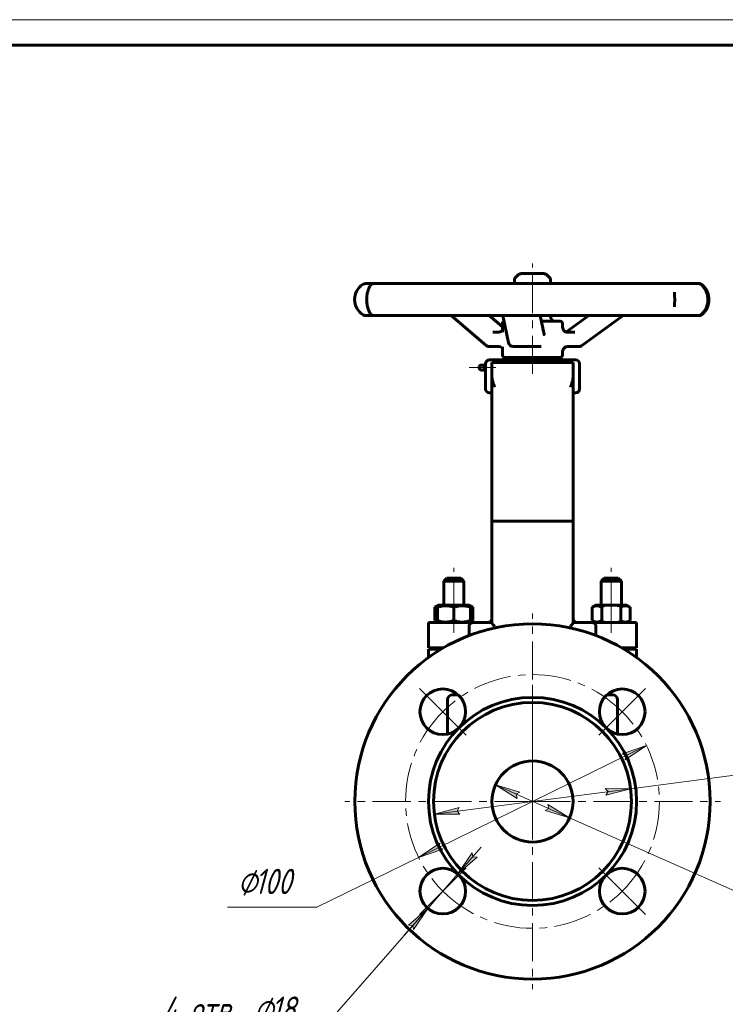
# Model space of a CAD drawing. Header units: millimetres. Extents: x 0 to 420, y 0 to 297.
# Tile 7 of 8: x 210 to 349, y 103 to 297. Entities that reach past the tile are written whole.
import ezdxf

# ---------------------------------------------------------------- set-up
doc = ezdxf.new("R2010")
doc.units = ezdxf.units.MM
for name, pattern in [('K5LT-1', [0]), ('K5LT_AXLED', [12, 7.5, -1.5, 1.5, -1.5]), ('K5LT_BASIC', [0]), ('K5LT_THIN', [0])]:
    doc.linetypes.add(name, pattern=pattern)
doc.layers.add('Системный слой', color=7, linetype='Continuous')
doc.layers.add('Системный слой (1)', color=251, linetype='Continuous', true_color=0x6c6c6c)
doc.styles.add('KDIMTEXTSTYLE', font='txt', dxfattribs={"width": 0.96, "oblique": 15, "height": 5})
doc.styles.add('KTEXTSTYLE', font='txt', dxfattribs={"width": 0.96, "height": 5})
doc.dimstyles.new('KDIMSTYLE (0.50)', dxfattribs={"dimtxt": 5, "dimasz": 1, "dimexe": 2, "dimexo": 0, "dimgap": 1, "dimtad": 1, "dimlfac": 2, "dimtxsty": 'KDIMTEXTSTYLE', "dimsah": 1, "dimcen": 0, "dimdle": 1, "dimadec": 0, "dimazin": 0, "dimtfac": 0.667, "dimtmove": 0, "dimatfit": 3, "dimfxl": 1, "dimtvp": 1, "dimtolj": 1, "dimtzin": 0, "dimarcsym": 0})

# ---------------------------------------------------------------- blocks, each defined once
blk = doc.blocks.new('U14')
at = {"layer": 'Системный слой (1)', "color": 150, "linetype": 'K5LT_BASIC', "lineweight": 60, "true_color": 0x0080ff}
for p, q in [((304.41, 232.58), (304.71, 232.52)), ((304.71, 232.52), (304.96, 232.35)), ((304.96, 232.35), (305.1, 232.17))]:
    blk.add_line(p, q, dxfattribs=at)
blk = doc.blocks.new('U15')
at = {"layer": 'Системный слой (1)', "color": 150, "linetype": 'K5LT_BASIC', "lineweight": 60, "true_color": 0x0080ff}
for p, q in [((316.97, 236.38), (316.97, 237.1)), ((316.97, 230.93), (316.97, 231.63))]:
    blk.add_line(p, q, dxfattribs=at)
blk = doc.blocks.new('U16')
at = {"layer": 'Системный слой (1)', "color": 150, "linetype": 'K5LT_BASIC', "lineweight": 60, "true_color": 0x0080ff}
for p, q in [((304.66, 235.48), (304.41, 235.43)), ((304.93, 235.63), (304.66, 235.48)), ((305.03, 235.74), (304.93, 235.63)), ((305.07, 235.79), (305.03, 235.74)), ((305.08, 235.81), (305.07, 235.79)), ((305.09, 235.82), (305.08, 235.81)), ((305.1, 235.84), (305.09, 235.83)), ((305.09, 235.83), (305.09, 235.83)), ((305.09, 235.83), (305.09, 235.83)), ((305.09, 235.83), (305.09, 235.82)), ((305.1, 235.84), (305.1, 235.84)), ((305.1, 235.84), (305.1, 235.84)), ((305.1, 235.84), (305.1, 235.84))]:
    blk.add_line(p, q, dxfattribs=at)
blk = doc.blocks.new('U17')
at = {"layer": 'Системный слой (1)', "color": 150, "linetype": 'K5LT_BASIC', "lineweight": 60, "true_color": 0x0080ff}
for p, q in [((305.1, 232.53), (305.1, 232.54)), ((305.1, 232.51), (305.1, 232.53)), ((305.1, 232.5), (305.1, 232.51))]:
    blk.add_line(p, q, dxfattribs=at)
blk = doc.blocks.new('U18')
at = {"layer": 'Системный слой (1)', "color": 150, "linetype": 'K5LT_BASIC', "lineweight": 60, "true_color": 0x0080ff}
for p, q in [((314.6, 245.01), (314.6, 245.61)), ((314.6, 238.53), (314.6, 238.69))]:
    blk.add_line(p, q, dxfattribs=at)
blk = doc.blocks.new('U19')
at = {"layer": 'Системный слой (1)', "color": 150, "linetype": 'K5LT_BASIC', "lineweight": 60, "true_color": 0x0080ff}
for p, q in [((305.57, 230.45), (310.28, 230.45)), ((310.28, 230.45), (316.5, 230.45))]:
    blk.add_line(p, q, dxfattribs=at)
blk = doc.blocks.new('U20')
at = {"layer": 'Системный слой (1)', "color": 150, "linetype": 'K5LT_BASIC', "lineweight": 60, "true_color": 0x0080ff}
for p, q in [((305.1, 235.46), (305.1, 237.1)), ((305.1, 230.93), (305.1, 232.55))]:
    blk.add_line(p, q, dxfattribs=at)
blk = doc.blocks.new('U21')
at = {"layer": 'Системный слой (1)', "color": 150, "linetype": 'K5LT_BASIC', "lineweight": 60, "true_color": 0x0080ff}
for p, q in [((317.7, 235.5), (317.64, 235.48)), ((317.76, 235.53), (317.7, 235.5)), ((317.82, 235.57), (317.76, 235.53))]:
    blk.add_line(p, q, dxfattribs=at)
blk = doc.blocks.new('U22')
at = {"layer": 'Системный слой (1)', "color": 150, "linetype": 'K5LT_BASIC', "lineweight": 60, "true_color": 0x0080ff}
for p, q in [((295.54, 181.61), (292.45, 181.61)), ((298.62, 181.61), (295.54, 181.61))]:
    blk.add_line(p, q, dxfattribs=at)
blk = doc.blocks.new('U23')
at = {"layer": 'Системный слой (1)', "color": 150, "linetype": 'K5LT_BASIC', "lineweight": 60, "true_color": 0x0080ff}
for p, q in [((294.16, 186.96), (295.54, 186.96)), ((295.54, 186.96), (296.91, 186.96))]:
    blk.add_line(p, q, dxfattribs=at)
blk = doc.blocks.new('U24')
at = {"layer": 'Системный слой (1)', "color": 150, "linetype": 'K5LT_BASIC', "lineweight": 60, "true_color": 0x0080ff}
for p, q in [((293.54, 186.33), (295.54, 186.33)), ((295.54, 186.33), (297.54, 186.33))]:
    blk.add_line(p, q, dxfattribs=at)
blk = doc.blocks.new('U25')
at = {"layer": 'Системный слой (1)', "color": 150, "linetype": 'K5LT_BASIC', "lineweight": 60, "true_color": 0x0080ff}
for p, q in [((301.54, 228.45), (301.54, 228.95)), ((301.54, 227.95), (301.54, 228.45))]:
    blk.add_line(p, q, dxfattribs=at)
blk = doc.blocks.new('U26')
at = {"layer": 'Системный слой (1)', "color": 150, "linetype": 'K5LT_BASIC', "lineweight": 60, "true_color": 0x0080ff}
for p, q in [((301.79, 228.88), (301.79, 228.95)), ((301.8, 228.7), (301.79, 228.88)), ((301.79, 228.08), (301.8, 228.3)), ((301.79, 227.96), (301.79, 228.08)), ((301.79, 227.95), (301.79, 227.96)), ((301.8, 228.45), (301.8, 228.7)), ((301.8, 228.3), (301.8, 228.45))]:
    blk.add_line(p, q, dxfattribs=at)
blk = doc.blocks.new('U27')
at = {"layer": 'Системный слой (1)', "color": 150, "linetype": 'K5LT_BASIC', "lineweight": 60, "true_color": 0x0080ff}
for p, q in [((301.79, 228.95), (301.79, 229.2)), ((301.79, 224.2), (301.79, 227.95))]:
    blk.add_line(p, q, dxfattribs=at)
blk = doc.blocks.new('U28')
at = {"layer": 'Системный слой (1)', "color": 150, "linetype": 'K5LT_BASIC', "lineweight": 60, "true_color": 0x0080ff}
for p, q in [((301.64, 228.45), (301.64, 228.95)), ((301.64, 227.95), (301.64, 228.45))]:
    blk.add_line(p, q, dxfattribs=at)
blk = doc.blocks.new('U29')
at = {"layer": 'Системный слой (1)', "color": 150, "linetype": 'K5LT_BASIC', "lineweight": 60, "true_color": 0x0080ff}
for p, q in [((300.55, 228.45), (300.55, 228.58)), ((300.55, 228.33), (300.55, 228.45))]:
    blk.add_line(p, q, dxfattribs=at)
blk = doc.blocks.new('U30')
at = {"layer": 'Системный слой (1)', "color": 150, "linetype": 'K5LT_BASIC', "lineweight": 60, "true_color": 0x0080ff}
for p, q in [((295.29, 163.96), (296.39, 163.96)), ((325.68, 163.96), (326.79, 163.96))]:
    blk.add_line(p, q, dxfattribs=at)
blk = doc.blocks.new('U31')
at = {"layer": 'Системный слой (1)', "color": 150, "linetype": 'K5LT_BASIC', "lineweight": 60, "true_color": 0x0080ff}
for p, q in [((291.78, 178.59), (291.95, 178.5)), ((291.95, 178.5), (292.12, 178.43)), ((292.12, 178.43), (292.29, 178.37))]:
    blk.add_line(p, q, dxfattribs=at)
blk = doc.blocks.new('U32')
at = {"layer": 'Системный слой (1)', "color": 150, "linetype": 'K5LT_BASIC', "lineweight": 60, "true_color": 0x0080ff}
for p, q in [((298.95, 178.43), (299.12, 178.5)), ((299.12, 178.5), (299.29, 178.59)), ((298.79, 178.37), (298.95, 178.43))]:
    blk.add_line(p, q, dxfattribs=at)
blk = doc.blocks.new('U33')
at = {"layer": 'Системный слой (1)', "color": 150, "linetype": 'K5LT_BASIC', "lineweight": 60, "true_color": 0x0080ff}
for p, q in [((291.95, 181.31), (291.78, 181.22)), ((292.12, 181.39), (291.95, 181.31)), ((292.29, 181.45), (292.12, 181.39))]:
    blk.add_line(p, q, dxfattribs=at)
blk = doc.blocks.new('U34')
at = {"layer": 'Системный слой (1)', "color": 150, "linetype": 'K5LT_BASIC', "lineweight": 60, "true_color": 0x0080ff}
for p, q in [((298.95, 181.39), (298.79, 181.45)), ((299.12, 181.31), (298.95, 181.39)), ((299.29, 181.22), (299.12, 181.31))]:
    blk.add_line(p, q, dxfattribs=at)
blk = doc.blocks.new('D6')
at = {"layer": 'Системный слой (1)'}
for points in [[(308.56, 144.77), (303.72, 146.2), (308.03, 143.57), (307.84, 144.37)], [(318.35, 139.72), (314.05, 142.34), (314.24, 141.54), (313.51, 141.14)]]:
    blk.add_hatch(color=7, dxfattribs=at).paths.add_polyline_path(points)
at = {"layer": 'Системный слой (1)', "color": 7, "linetype": 'K5LT_THIN', "lineweight": 18}
for p, q in [((303.72, 146.2), (308.56, 144.77)), ((308.03, 143.57), (303.72, 146.2)), ((303.72, 146.2), (318.35, 139.72)), ((308.56, 144.77), (307.84, 144.37)), ((307.84, 144.37), (308.03, 143.57)), ((314.24, 141.54), (314.05, 142.34)), ((314.05, 142.34), (318.35, 139.72)), ((313.51, 141.14), (314.24, 141.54)), ((318.35, 139.72), (313.51, 141.14)), ((318.35, 139.72), (360.45, 121.08)), ((360.45, 121.08), (375.66, 121.08))]:
    blk.add_line(p, q, dxfattribs=at)
blk.add_wipeout([(362.45, 122.08), (362.45, 129.46), (373.21, 129.46), (373.21, 122.08)]).dxf.layer = 'Системный слой (1)'
at = {"layer": 'Системный слой (1)', "color": 7, "char_height": 5, "attachment_point": 1, "style": 'KTEXTSTYLE'}
for s, insert in [('\\fArial|b0|c204|p34;\\H5.0;\\W1.000;\\Q15;\\fGOST Type AU|b0|i0|c204|p34;\\Q15;\\W0.960;⌀', (362.45, 128.66)), ('\\fArial|b0|c204|p34;\\H5.0;\\W1.000;\\Q15;\\fGOST Type AU|b0|i0|c204|p34;\\Q15;\\W0.960;32', (365.75, 128.66))]:
    blk.add_mtext(s, dxfattribs=dict(at, insert=insert))
blk = doc.blocks.new('KDIMARROW_01')
at = {"layer": 'Системный слой'}
blk.add_hatch(color=0, dxfattribs=at).paths.add_polyline_path([(0, 0), (-5, 0.66), (-4.5, 0), (-5, -0.66)])
at = {"layer": 'Системный слой', "color": 0, "linetype": 'K5LT_THIN', "lineweight": 18}
for p, q in [((-4.5, 0), (-5, 0.66)), ((-5, 0.66), (0, 0)), ((0, 0), (-5, -0.66)), ((-5, -0.66), (-4.5, 0))]:
    blk.add_line(p, q, dxfattribs=at)
at = {"layer": 'Системный слой (1)', "color": 0, "linetype": 'K5LT_THIN', "lineweight": 18}
blk.add_line((311.04, 142.96), (310.54, 142.96), dxfattribs=at)
blk = doc.blocks.new('D7')
at = {"layer": 'Системный слой (1)'}
for points in [[(325.5, 144.17), (330.37, 145.47), (325.33, 145.48), (325.91, 144.89)], [(296.74, 140.44), (296.16, 141.03), (296.57, 141.74), (291.7, 140.45)]]:
    blk.add_hatch(color=7, dxfattribs=at).paths.add_polyline_path(points)
at = {"layer": 'Системный слой (1)', "color": 7, "linetype": 'K5LT_THIN', "lineweight": 18}
for p, q in [((330.37, 145.47), (364.26, 149.87)), ((364.26, 149.87), (379.73, 149.87)), ((291.7, 140.45), (330.37, 145.47)), ((325.91, 144.89), (325.33, 145.48)), ((325.33, 145.48), (330.37, 145.47)), ((330.37, 145.47), (325.5, 144.17)), ((325.5, 144.17), (325.91, 144.89)), ((291.7, 140.45), (296.57, 141.74)), ((296.57, 141.74), (296.16, 141.03)), ((296.74, 140.44), (291.7, 140.45)), ((296.16, 141.03), (296.74, 140.44))]:
    blk.add_line(p, q, dxfattribs=at)
blk.add_wipeout([(366.26, 150.87), (366.26, 158.25), (377.28, 158.25), (377.28, 150.87)]).dxf.layer = 'Системный слой (1)'
at = {"layer": 'Системный слой (1)', "color": 7, "char_height": 5, "attachment_point": 1, "style": 'KTEXTSTYLE'}
for s, insert in [('\\fArial|b0|c204|p34;\\H5.0;\\W1.000;\\Q15;\\fGOST Type AU|b0|i0|c204|p34;\\Q15;\\W0.960;⌀', (366.26, 157.46)), ('\\fArial|b0|c204|p34;\\H5.0;\\W1.000;\\Q15;\\fGOST Type AU|b0|i0|c204|p34;\\Q15;\\W0.960;78', (369.56, 157.46))]:
    blk.add_mtext(s, dxfattribs=dict(at, insert=insert))
blk = doc.blocks.new('D8')
at = {"layer": 'Системный слой (1)'}
for points in [[(329.28, 151.18), (333.48, 153.97), (328.7, 152.36), (329.44, 151.99)], [(288.59, 131.94), (293.37, 133.55), (292.63, 133.92), (292.79, 134.73)]]:
    blk.add_hatch(color=7, dxfattribs=at).paths.add_polyline_path(points)
at = {"layer": 'Системный слой (1)', "color": 7, "linetype": 'K5LT_THIN', "lineweight": 18}
for p, q in [((333.48, 153.97), (288.59, 131.94)), ((328.7, 152.36), (333.48, 153.97)), ((333.48, 153.97), (329.28, 151.18)), ((329.44, 151.99), (328.7, 152.36)), ((329.28, 151.18), (329.44, 151.99)), ((288.59, 131.94), (292.79, 134.73)), ((292.79, 134.73), (292.63, 133.92)), ((292.63, 133.92), (293.37, 133.55)), ((288.59, 131.94), (268.54, 122.1)), ((293.37, 133.55), (288.59, 131.94)), ((268.54, 122.1), (250.95, 122.1))]:
    blk.add_line(p, q, dxfattribs=at)
blk.add_wipeout([(252.95, 123.1), (252.95, 130.48), (266, 130.48), (266, 123.1)]).dxf.layer = 'Системный слой (1)'
at = {"layer": 'Системный слой (1)', "color": 7, "char_height": 5, "attachment_point": 1, "style": 'KTEXTSTYLE'}
for s, insert in [('\\fArial|b0|c204|p34;\\H5.0;\\W1.000;\\Q15;\\fGOST Type AU|b0|i0|c204|p34;\\Q15;\\W0.960;⌀', (252.95, 129.69)), ('\\fArial|b0|c204|p34;\\H5.0;\\W1.000;\\Q15;\\fGOST Type AU|b0|i0|c204|p34;\\Q15;\\W0.960;100', (256.26, 129.69))]:
    blk.add_mtext(s, dxfattribs=dict(at, insert=insert))
blk = doc.blocks.new('U35')
at = {"layer": 'Системный слой (1)', "color": 30, "linetype": 'K5LT_AXLED', "lineweight": 18, "true_color": 0xff8000}
for q in [(311.04, 179.96), (274.04, 142.96), (348.04, 142.96), (311.04, 105.96)]:
    blk.add_line((311.04, 142.96), q, dxfattribs=at)
blk = doc.blocks.new('U36')
at = {"layer": 'Системный слой (1)', "color": 30, "linetype": 'K5LT_AXLED', "lineweight": 18, "true_color": 0xff8000}
for p, q in [((293.36, 160.64), (288.76, 165.23)), ((328.71, 160.64), (333.31, 165.23)), ((297.95, 156.04), (293.36, 160.64)), ((324.12, 156.04), (328.71, 160.64)), ((297.95, 129.88), (293.36, 125.28)), ((324.12, 129.88), (328.71, 125.28)), ((293.36, 125.28), (288.76, 120.68)), ((328.71, 125.28), (333.31, 120.68))]:
    blk.add_line(p, q, dxfattribs=at)
for start, end in [(45, 135), (135, 225), (315, 45), (225, 315)]:
    blk.add_arc((311.04, 142.96), 25, start, end, dxfattribs=at)
blk = doc.blocks.new('D9')
at = {"layer": 'Системный слой (1)'}
for points in [[(296.32, 128.67), (300.11, 131.99), (299.29, 132.05), (299.12, 132.86)], [(287.6, 117.7), (290.39, 121.89), (286.61, 118.57), (287.43, 118.51)]]:
    blk.add_hatch(color=7, dxfattribs=at).paths.add_polyline_path(points)
at = {"layer": 'Системный слой (1)', "color": 7, "linetype": 'K5LT_THIN', "lineweight": 18}
for p, q in [((296.32, 128.67), (300.93, 133.93)), ((299.12, 132.86), (296.32, 128.67)), ((296.32, 128.67), (300.11, 131.99)), ((299.29, 132.05), (299.12, 132.86)), ((300.11, 131.99), (299.29, 132.05)), ((296.32, 128.67), (290.39, 121.89)), ((290.39, 121.89), (268.54, 96.93)), ((290.39, 121.89), (285.78, 116.63)), ((290.39, 121.89), (286.61, 118.57)), ((287.6, 117.7), (290.39, 121.89)), ((286.61, 118.57), (287.43, 118.51)), ((287.43, 118.51), (287.6, 117.7)), ((268.54, 96.93), (236.13, 96.93))]:
    blk.add_line(p, q, dxfattribs=at)
blk.add_wipeout([(238.13, 97.93), (238.13, 105.31), (265.41, 105.31), (265.41, 97.93)]).dxf.layer = 'Системный слой (1)'
at = {"layer": 'Системный слой (1)', "color": 7, "char_height": 5, "attachment_point": 1, "style": 'KTEXTSTYLE'}
for s, insert in [('\\fArial|b0|c204|p34;\\H5.0;\\W1.000;\\Q15;\\fGOST Type AU|b0|i0|c204|p34;\\Q15;\\W0.960;⌀', (256.13, 104.52)), ('\\fArial|b0|c204|p34;\\H5.0;\\W1.000;\\Q15;\\fGOST Type AU|b0|i0|c204|p34;\\Q15;\\W0.960;4 отв. ', (238.13, 104.52)), ('\\fArial|b0|c204|p34;\\H5.0;\\W1.000;\\Q15;\\fGOST Type AU|b0|i0|c204|p34;\\Q15;\\W0.960;18', (259.43, 104.52))]:
    blk.add_mtext(s, dxfattribs=dict(at, insert=insert))
blk = doc.blocks.new('U37')
at = {"color": 7, "linetype": 'K5LT_THIN', "lineweight": 18}
blk.add_line((0, 297), (420, 297), dxfattribs=at)
at = {"color": 150, "linetype": 'K5LT_BASIC', "lineweight": 60, "true_color": 0x0080ff}
blk.add_line((20, 292), (415, 292), dxfattribs=at)

msp = doc.modelspace()

# ---------------------------------------------------------------- linework, layer by layer
at = {"layer": 'Системный слой (1)', "color": 30, "linetype": 'K5LT_AXLED', "lineweight": 18, "true_color": 0xff8000}
for p, q in [((311.0357, 227.2015), (311.0357, 248.9578)), ((303.7992, 228.4515), (298.5516, 228.4515)), ((295.5357, 179.2234), (295.5357, 188.9575)), ((326.5357, 179.2234), (326.5357, 188.9575)), ((295.5357, 176.2075), (295.5357, 180.5916)), ((326.5357, 176.2075), (326.5357, 180.5916))]:
    msp.add_line(p, q, dxfattribs=at)
at = {"layer": 'Системный слой (1)', "color": 150, "linetype": 'K5LT_BASIC', "lineweight": 60, "true_color": 0x0080ff}
for p, q in [((308.1449, 246.6795), (307.7514, 246.286)), ((313.2547, 246.9578), (308.8167, 246.9578)), ((313.9264, 246.6795), (314.3199, 246.286)), ((278.4278, 245.0125), (278.166, 245.0125)), ((279.8287, 245.0125), (278.4278, 245.0125)), ((284.087, 245.0125), (279.8287, 245.0125)), ((288.2, 245.0125), (284.087, 245.0125)), ((295.9199, 245.0125), (288.2, 245.0125)), ((301.8028, 245.0125), (295.9199, 245.0125)), ((311.2156, 245.0125), (301.8028, 245.0125)), ((307.4732, 245.0125), (307.4732, 245.6143)), ((317.5207, 245.0125), (311.2156, 245.0125)), ((326.4701, 245.0125), (317.5207, 245.0125)), ((331.7529, 245.0125), (326.4701, 245.0125)), ((338.1887, 245.0125), (331.7529, 245.0125)), ((341.2391, 245.0125), (338.1887, 245.0125)), ((343.687, 245.0125), (341.2391, 245.0125)), ((343.8061, 245.0125), (343.687, 245.0125)), ((339.0166, 243.2978), (339.0166, 243.3092)), ((278.166, 238.6858), (278.4278, 238.6858)), ((278.4278, 238.6858), (279.8287, 238.6858)), ((279.8287, 238.6858), (284.087, 238.6858)), ((284.087, 238.6858), (288.2, 238.6858)), ((288.2, 238.6858), (295.9199, 238.6858)), ((301.8946, 232.8076), (294.9817, 238.6858)), ((295.9199, 238.6858), (301.8028, 238.6858)), ((301.8028, 238.6858), (311.2156, 238.6858)), ((305.0982, 236.4564), (302.4764, 238.6858)), ((306.2968, 233.3381), (305.1861, 238.6858)), ((311.2156, 238.6858), (317.5207, 238.6858)), ((313.3046, 234.9961), (312.5383, 238.6858)), ((317.5207, 238.6858), (326.4701, 238.6858)), ((317.8167, 235.5729), (322.1241, 238.6858)), ((320.7098, 232.7613), (328.9076, 238.6858)), ((326.4701, 238.6858), (331.7529, 238.6858)), ((331.7529, 238.6858), (338.1887, 238.6858)), ((338.1887, 238.6858), (341.2391, 238.6858)), ((339.0168, 240.389), (339.0169, 240.3973)), ((341.2391, 238.6858), (343.687, 238.6858)), ((343.687, 238.6858), (343.8061, 238.6858)), ((316.4982, 237.5765), (312.7687, 237.5765)), ((304.4055, 235.4313), (303.1929, 235.4313)), ((305.0982, 235.5024), (305.0982, 235.4719)), ((305.0982, 235.4607), (305.0982, 235.4719)), ((319.3499, 235.4313), (317.9231, 235.4313)), ((302.51, 232.5813), (304.4055, 232.5813)), ((305.0982, 232.5408), (305.0982, 232.552)), ((307.2269, 232.5813), (312.4011, 232.5813)), ((312.4011, 232.5813), (312.7359, 232.5813)), ((317.9231, 232.5813), (320.1533, 232.5813)), ((301.5357, 228.9515), (301.0357, 228.9515)), ((301.7857, 228.9515), (301.6357, 228.9515)), ((302.5357, 229.9515), (319.5357, 229.9515)), ((303.0357, 226.7738), (303.0357, 229.4515)), ((319.0357, 229.4515), (303.0357, 229.4515)), ((307.2857, 229.9515), (307.2857, 230.4515)), ((314.7857, 229.9515), (314.7857, 230.4515)), ((319.0357, 229.4515), (319.0357, 226.7738)), ((320.2857, 224.2015), (320.2857, 229.2015)), ((301.5357, 227.9515), (301.0357, 227.9515)), ((301.6357, 228.7015), (301.5357, 228.7015)), ((301.6357, 228.2015), (301.5357, 228.2015)), ((301.7857, 227.9515), (301.6357, 227.9515)), ((303.0357, 226.7738), (303.0357, 198.1995)), ((319.0357, 226.7738), (319.0357, 198.1995)), ((302.5357, 223.4515), (303.0357, 223.4515)), ((319.0357, 223.4515), (319.5357, 223.4515)), ((303.0357, 178.1646), (303.0357, 198.1995)), ((303.5357, 198.2075), (318.5357, 198.2075)), ((319.0357, 178.1646), (319.0357, 198.1995)), ((293.5357, 186.3325), (294.1607, 186.9575)), ((293.5357, 181.6075), (293.5357, 186.3325)), ((297.5357, 186.3325), (296.9107, 186.9575)), ((297.5357, 181.6075), (297.5357, 186.3325)), ((324.5357, 186.3325), (325.1607, 186.9575)), ((324.5357, 181.6075), (324.5357, 186.3325)), ((324.5357, 186.3325), (328.5357, 186.3325)), ((325.1607, 186.9575), (327.9107, 186.9575)), ((328.5357, 186.3325), (327.9107, 186.9575)), ((328.5357, 181.6075), (328.5357, 186.3325)), ((291.7829, 181.2234), (292.4482, 181.6075)), ((291.7829, 178.5916), (291.7829, 181.2234)), ((292.2857, 181.5137), (292.4482, 181.6075)), ((292.2857, 181.2234), (292.2857, 181.5137)), ((292.2857, 178.5916), (292.2857, 181.2234)), ((295.5357, 178.5916), (295.5357, 181.2234)), ((298.7857, 181.5137), (298.6232, 181.6075)), ((299.2885, 181.2234), (298.6232, 181.6075)), ((298.7857, 181.5137), (298.7857, 181.2234)), ((298.7857, 178.5916), (298.7857, 181.2234)), ((299.2885, 178.5916), (299.2885, 181.2234)), ((322.7829, 181.2234), (323.4482, 181.6075)), ((322.7829, 178.5916), (322.7829, 181.2234)), ((323.2857, 181.5137), (323.4482, 181.6075)), ((329.6232, 181.6075), (323.4482, 181.6075)), ((324.6593, 178.5916), (324.6593, 181.2234)), ((328.4121, 178.5916), (328.4121, 181.2234)), ((330.2885, 181.2234), (329.6232, 181.6075)), ((329.7857, 181.5137), (329.6232, 181.6075)), ((330.2885, 178.5916), (330.2885, 181.2234)), ((292.4482, 178.2075), (291.7829, 178.5916)), ((292.2857, 178.3014), (292.2857, 178.5916)), ((298.6232, 178.2075), (299.2885, 178.5916)), ((298.7857, 178.5916), (298.7857, 178.3014)), ((323.4482, 178.2075), (322.7829, 178.5916)), ((329.6232, 178.2075), (330.2885, 178.5916)), ((290.5357, 173.2075), (290.5357, 178.2075)), ((290.5357, 178.2075), (299.3354, 178.2075)), ((292.4482, 178.2075), (292.2857, 178.3014)), ((298.5357, 175.6493), (298.5357, 177.4575)), ((298.6232, 178.2075), (298.7857, 178.3014)), ((299.3354, 178.2075), (303.0357, 178.2075)), ((319.0357, 178.2075), (322.736, 178.2075)), ((322.736, 178.2075), (331.5357, 178.2075)), ((323.4482, 178.2075), (323.2857, 178.3014)), ((323.5357, 175.6493), (323.5357, 177.4575)), ((329.6232, 178.2075), (329.7857, 178.3014)), ((331.5357, 173.2075), (331.5357, 178.2075)), ((290.5357, 173.2075), (293.4307, 173.2075)), ((290.5357, 172.9575), (293.0079, 172.9575)), ((290.5357, 171.3257), (290.5357, 172.9575)), ((328.6407, 173.2075), (331.5357, 173.2075)), ((329.0635, 172.9575), (331.5357, 172.9575)), ((331.5357, 171.3257), (331.5357, 172.9575)), ((294.2857, 156.2319), (294.2857, 162.9575)), ((327.7857, 156.2319), (327.7857, 162.9575))]:
    msp.add_line(p, q, dxfattribs=at)
for centre, radius in [((311.0357, 142.9575), 35), ((293.358, 160.6352), 4.5), ((328.7134, 160.6352), 4.5), ((311.0357, 142.9575), 20.5), ((311.0357, 142.9575), 19.5), ((311.0357, 142.9575), 8), ((293.358, 125.2799), 4.5), ((328.7134, 125.2799), 4.5)]:
    msp.add_circle(centre, radius, dxfattribs=at)
for centre, radius, start, end in [((308.8167, 246.0078), 0.95, 90, 135), ((313.2547, 246.0078), 0.95, 45, 90), ((279.5539, 241.8491), 3.5625, 122.090575, 237.909425), ((278.166, 244.0625), 0.95, 90, 122.090575), ((279.8287, 244.0625), 0.95, 90, 153.455445), ((308.4232, 245.6143), 0.95, 135, 180), ((313.6482, 245.6143), 0.95, 0, 45), ((343.687, 244.0625), 0.95, 52.153175, 90), ((343.8061, 244.0625), 0.95, 54.357188, 90), ((278.166, 239.6358), 0.95, 237.909425, 270), ((279.8287, 239.6358), 0.95, 206.544555, 270), ((343.687, 239.6358), 0.95, 270, 307.846507), ((343.8061, 239.6358), 0.95, 270, 305.642812), ((305.5732, 237.1015), 0.475, 108.608351, 180), ((315.5482, 238.5265), 0.95, 180, 270), ((316.4982, 237.1015), 0.475, 0, 90), ((317.9232, 236.3813), 0.95, 269.833815, 270), ((307.2269, 233.5313), 0.95, 191.736893, 270), ((302.51, 233.5313), 0.95, 229.618789, 270), ((305.5732, 230.9265), 0.475, 180, 270), ((316.4982, 230.9265), 0.475, 270, 0), ((317.9232, 231.6313), 0.95, 90, 90.16687), ((320.1533, 233.5313), 0.95, 270, 305.859644), ((301.0357, 228.4515), 0.5, 90, 165.522488), ((302.5357, 229.2015), 0.75, 90, 180), ((319.5357, 229.2015), 0.75, 0, 90), ((301.0357, 228.4515), 0.5, 194.477512, 270), ((302.5357, 224.2015), 0.75, 180, 270), ((319.5357, 224.2015), 0.75, 270, 0), ((302.2857, 178.9575), 0.75, 270, 0), ((319.7857, 178.9575), 0.75, 180, 270), ((295.2857, 162.9575), 1, 90, 180), ((326.7857, 162.9575), 1, 0, 90)]:
    msp.add_arc(centre, radius, start, end, dxfattribs=at)
for centre, major_axis, ratio, start_param, end_param in [((279.8287, 244.0625), (-0.868, 0.386), 0.95962734, 6.24009479, 6.28166625), ((343.687, 244.0625), (0.6105, 0.7278), 0.91655326, 0.00157141, 0.03434707), ((343.8061, 244.0625), (0.5722, 0.7584), 0.90439057, 0.00159264, 0.02200111), ((279.8287, 239.6358), (-0.868, -0.386), 0.95962734, 0.00149478, 0.04309191), ((343.687, 239.6358), (-0.6105, 0.7278), 0.91655326, 3.10725586, 3.14002542), ((343.8061, 239.6358), (0.5722, -0.7584), 0.90439057, 6.2611816, 6.2815873), ((317.9231, 236.3813), (0, -0.95), 0.9999871, 4.71238898, 6.28318531), ((307.2269, 233.5313), (0.9301, 0.1932), 0.82265868, 3.14159265, 3.14163744), ((302.51, 233.5313), (-0.6154, -0.7237), 0.51145672, 6.28313066, 6.28318531), ((317.9231, 231.6313), (0, 0.95), 0.9999871, 0, 1.57079633), ((320.1533, 233.5313), (0.5565, -0.77), 0.31120196, 0, 0.00002423), ((303.5357, 198.1995), (-0.5, 0), 0.01599898, 4.71238898, 6.28318531), ((318.5357, 198.1995), (-0.5, 0), 0.01599898, 3.14159265, 4.71238898)]:
    msp.add_ellipse(centre, major_axis=major_axis, ratio=ratio, start_param=start_param, end_param=end_param, dxfattribs=at)
for points, knots in [([(344.2964, 244.7911), (344.3732, 244.7266), (344.4549, 244.6519), (344.6088, 244.4929), (344.6802, 244.4122), (344.8189, 244.238), (344.886, 244.1458), (345.0117, 243.9526), (345.0707, 243.8525), (345.1766, 243.6499), (345.2244, 243.5482), (345.3125, 243.3369), (345.3527, 243.228), (345.424, 243.0055), (345.4552, 242.8919), (345.5059, 242.6695), (345.526, 242.5614), (345.5568, 242.3445), (345.5678, 242.2356), (345.5817, 242.0104), (345.5843, 241.8946), (345.5804, 241.6622), (345.5739, 241.5453), (345.5517, 241.3173), (345.5363, 241.2066), (345.4971, 240.9908), (345.4734, 240.8854), (345.4166, 240.6709), (345.383, 240.5627), (345.3074, 240.3496), (345.2652, 240.2449), (345.1749, 240.0455), (345.1267, 239.9503), (345.0238, 239.7663), (344.9688, 239.6777), (344.8502, 239.5029), (344.7868, 239.4188), (344.6557, 239.2583), (344.5877, 239.1829), (344.4466, 239.0391), (344.3737, 238.9724), (344.3019, 238.9119), (344.2991, 238.9095), (344.2964, 238.9072)], [0, 0, 0, 0, 1.47932084, 1.47932084, 2.74932478, 2.74932478, 3.95501028, 3.95501028, 5.07594454, 5.07594454, 6.09104296, 6.09104296, 7.0819643, 7.0819643, 8.05127875, 8.05127875, 8.92742111, 8.92742111, 9.78353825, 9.78353825, 10.68186392, 10.68186392, 11.59541775, 11.59541775, 12.4734035, 12.4734035, 13.34608803, 13.34608803, 14.2875005, 14.2875005, 15.2705844, 15.2705844, 16.25133296, 16.25133296, 17.2782963, 17.2782963, 18.41506384, 18.41506384, 19.62431056, 19.62431056, 20.94689158, 20.94689158, 20.99960319, 20.99960319, 20.99960319, 20.99960319]), ([(344.3771, 238.8767), (344.4618, 238.9405), (344.5503, 239.0141), (344.7182, 239.172), (344.798, 239.2548), (344.9505, 239.4313), (345.0233, 239.5238), (345.1595, 239.7181), (345.223, 239.8185), (345.3373, 240.0222), (345.3888, 240.1246), (345.4834, 240.3372), (345.5265, 240.4469), (345.6032, 240.6716), (345.637, 240.7867), (345.6924, 241.0143), (345.7146, 241.1262), (345.7483, 241.3491), (345.7603, 241.4603), (345.7756, 241.6897), (345.7784, 241.8077), (345.7744, 242.0436), (345.7675, 242.1619), (345.7439, 242.3917), (345.7275, 242.5029), (345.6858, 242.7197), (345.6605, 242.8255), (345.5999, 243.041), (345.5639, 243.1498), (345.4827, 243.3647), (345.4372, 243.4705), (345.3395, 243.6726), (345.2871, 243.7693), (345.1758, 243.955), (345.1166, 244.0439), (344.9884, 244.2197), (344.9195, 244.3047), (344.7768, 244.4659), (344.7029, 244.5414), (344.549, 244.6849), (344.4692, 244.7513), (344.3878, 244.8135), (344.3824, 244.8176), (344.3771, 244.8216)], [0, 0, 0, 0, 1.4528889, 1.4528889, 2.74459678, 2.74459678, 3.94678591, 3.94678591, 5.06326137, 5.06326137, 6.07298149, 6.07298149, 7.05898615, 7.05898615, 8.03067695, 8.03067695, 8.92658298, 8.92658298, 9.79054911, 9.79054911, 10.69356224, 10.69356224, 11.6067138, 11.6067138, 12.47838963, 12.47838963, 13.34343069, 13.34343069, 14.27928714, 14.27928714, 15.26106757, 15.26106757, 16.24713643, 16.24713643, 17.2669072, 17.2669072, 18.40097221, 18.40097221, 19.59840144, 19.59840144, 20.90815889, 20.90815889, 20.99960814, 20.99960814, 20.99960814, 20.99960814]), ([(278.9613, 239.2486), (278.9449, 239.2853), (278.9245, 239.3293), (278.8747, 239.4399), (278.8454, 239.5064), (278.7849, 239.6506), (278.7537, 239.728), (278.715, 239.8318), (278.7084, 239.8497), (278.6886, 239.9045), (278.6754, 239.9424), (278.6359, 240.0594), (278.6098, 240.1427), (278.5597, 240.3181), (278.5357, 240.4103), (278.4906, 240.6033), (278.4697, 240.7036), (278.4331, 240.9074), (278.4171, 241.0112), (278.3917, 241.2151), (278.3819, 241.315), (278.3676, 241.5174), (278.3629, 241.6202), (278.3586, 241.8303), (278.3591, 241.9377), (278.3656, 242.1511), (278.3715, 242.2575), (278.3886, 242.4605), (278.3994, 242.5572), (278.4259, 242.7503), (278.4418, 242.8468), (278.4783, 243.0398), (278.4991, 243.1359), (278.5445, 243.3243), (278.5692, 243.4161), (278.6202, 243.5902), (278.6465, 243.6723), (278.6956, 243.8149), (278.7183, 243.8769), (278.7711, 244.0146), (278.8009, 244.0872), (278.8576, 244.2203), (278.8844, 244.2803), (278.9135, 244.3445), (278.9192, 244.3571), (278.9321, 244.3853), (278.9392, 244.4007), (278.9507, 244.4262), (278.9556, 244.4369), (278.9602, 244.4473), (278.9608, 244.4485), (278.9613, 244.4497)], [0, 0, 0, 0, 1.33094303, 1.33094303, 2.60046141, 2.60046141, 3.79661191, 3.79661191, 4.04114994, 4.04114994, 4.53022601, 4.53022601, 5.50837814, 5.50837814, 6.47933333, 6.47933333, 7.45381891, 7.45381891, 8.39740798, 8.39740798, 9.26993277, 9.26993277, 10.14098654, 10.14098654, 11.05240551, 11.05240551, 11.9584514, 11.9584514, 12.81038745, 12.81038745, 13.6953729, 13.6953729, 14.64054956, 14.64054956, 15.62263002, 15.62263002, 16.60371145, 16.60371145, 17.43609396, 17.43609396, 18.59502353, 18.59502353, 19.8083525, 19.8083525, 20.1223824, 20.1223824, 20.56385353, 20.56385353, 20.94824431, 20.94824431, 20.99957264, 20.99957264, 20.99957264, 20.99957264]), ([(339.0166, 243.2978), (339.0167, 243.2382), (339.0175, 243.1731), (339.0196, 243.069), (339.0204, 243.0345), (339.0233, 242.9227), (339.0256, 242.8414), (339.0296, 242.702), (339.0311, 242.6453), (339.0334, 242.5579), (339.0342, 242.526), (339.0369, 242.4099), (339.0386, 242.3234), (339.0411, 242.1485), (339.0419, 242.0603), (339.0428, 241.8805), (339.0428, 241.7884), (339.0418, 241.6051), (339.0409, 241.5145), (339.0383, 241.3405), (339.0366, 241.2568), (339.0342, 241.1569), (339.0337, 241.1384), (339.0331, 241.1161), (339.033, 241.1121), (339.0321, 241.076), (339.0312, 241.0436), (339.0298, 240.9917), (339.0292, 240.9716), (339.0279, 240.9237), (339.0271, 240.8961), (339.0261, 240.8611), (339.0259, 240.8533), (339.0254, 240.8377), (339.0252, 240.83), (339.0246, 240.8067), (339.0241, 240.7912), (339.0233, 240.7615), (339.0229, 240.7472), (339.0219, 240.7075), (339.0212, 240.6826), (339.0196, 240.6129), (339.0186, 240.5695), (339.0173, 240.4818), (339.0169, 240.4382), (339.0169, 240.3973)], [0, 0, 0, 0, 2.1667664, 2.1667664, 3.17246096, 3.17246096, 5.36302956, 5.36302956, 6.76845213, 6.76845213, 7.53184247, 7.53184247, 9.55539114, 9.55539114, 11.54636244, 11.54636244, 13.61990081, 13.61990081, 15.6742681, 15.6742681, 17.64122794, 17.64122794, 18.08943444, 18.08943444, 18.18791861, 18.18791861, 18.98584746, 18.98584746, 19.49893278, 19.49893278, 20.22000038, 20.22000038, 20.42797461, 20.42797461, 20.63594884, 20.63594884, 21.05876167, 21.05876167, 21.45810393, 21.45810393, 22.17633342, 22.17633342, 23.50555697, 23.50555697, 25, 25, 25, 25]), ([(313.3046, 234.9961), (313.3058, 234.9907), (313.3069, 234.9855), (313.3087, 234.9771), (313.3095, 234.9738), (313.3107, 234.9683), (313.3112, 234.9661), (313.3124, 234.9611), (313.313, 234.9584), (313.3144, 234.9526), (313.3152, 234.9497), (313.3173, 234.9415), (313.3185, 234.9371), (313.3199, 234.9323), (313.3203, 234.931), (313.3211, 234.9284), (313.3212, 234.928), (313.3208, 234.9292), (313.3205, 234.93), (313.3203, 234.9305)], [0, 0, 0, 0, 1.0172947, 1.0172947, 1.73890533, 1.73890533, 2.26576921, 2.26576921, 2.9680944, 2.9680944, 3.8465285, 3.8465285, 5.6465285, 5.6465285, 6.58505589, 6.58505589, 8.38505589, 8.38505589, 9, 9, 9, 9]), ([(303.0357, 226.7738), (303.0357, 226.7331), (303.0381, 226.6506), (303.0479, 226.525), (303.0633, 226.3964), (303.0872, 226.2426), (303.1263, 226.0397), (303.1694, 225.8563), (303.2169, 225.671), (303.2735, 225.4632), (303.3825, 225.0952), (303.4776, 224.7952), (303.5357, 224.6115)], [0, 0, 0, 0, 0.77013915, 1.55107135, 2.34359955, 3.14961997, 4.37579416, 6.0361034, 6.45282365, 7.69962035, 9.75429491, 13, 13, 13, 13]), ([(319.0357, 226.7738), (319.0357, 226.7331), (319.0333, 226.6506), (319.0234, 226.525), (319.0081, 226.3964), (318.9842, 226.2426), (318.9451, 226.0397), (318.902, 225.8563), (318.8545, 225.671), (318.7978, 225.4632), (318.6889, 225.0952), (318.5938, 224.7952), (318.5357, 224.6115)], [0, 0, 0, 0, 0.77013915, 1.55107135, 2.34359955, 3.14961997, 4.37579416, 6.0361034, 6.45282365, 7.69962035, 9.75429491, 13, 13, 13, 13]), ([(295.5357, 181.2234), (295.3926, 181.2711), (295.1574, 181.3418), (294.8414, 181.416), (294.5957, 181.4609), (294.3743, 181.4902), (294.1473, 181.5091), (293.9192, 181.516), (293.7003, 181.5101), (293.479, 181.4936), (293.2216, 181.4616), (292.8115, 181.3837), (292.4922, 181.2923), (292.2857, 181.2234)], [0, 0, 0, 0, 1.89647685, 3.09085793, 4.10353487, 5.06201622, 5.92721663, 6.9998417, 7.96430825, 8.71339027, 9.82257207, 11.25916191, 14, 14, 14, 14]), ([(298.7857, 181.2234), (298.6426, 181.2711), (298.4074, 181.3418), (298.0914, 181.416), (297.8457, 181.4609), (297.6243, 181.4902), (297.3973, 181.5091), (297.1692, 181.516), (296.9503, 181.5101), (296.729, 181.4936), (296.4716, 181.4616), (296.0615, 181.3837), (295.7422, 181.2923), (295.5357, 181.2234)], [0, 0, 0, 0, 1.89647685, 3.09085793, 4.10353487, 5.06201622, 5.92721663, 6.9998417, 7.96430825, 8.71339027, 9.82257207, 11.25916191, 14, 14, 14, 14]), ([(324.6593, 181.2234), (324.5395, 181.2926), (324.3813, 181.371), (324.1741, 181.4439), (324.0508, 181.4774), (323.9256, 181.5005), (323.81, 181.5125), (323.6979, 181.5149), (323.5742, 181.508), (323.4385, 181.4881), (323.2744, 181.4472), (323.0548, 181.3685), (322.8868, 181.2834), (322.7829, 181.2234)], [0, 0, 0, 0, 2.75035614, 3.58804376, 4.63730758, 5.49284922, 6.35907939, 7.18800081, 7.96430825, 9.0854941, 10.18771443, 11.61111218, 14, 14, 14, 14]), ([(330.2885, 181.2234), (330.1686, 181.2926), (330.0105, 181.371), (329.8033, 181.4439), (329.68, 181.4774), (329.5548, 181.5005), (329.4392, 181.5125), (329.327, 181.5149), (329.2034, 181.508), (329.0677, 181.4881), (328.9035, 181.4472), (328.6839, 181.3685), (328.516, 181.2834), (328.4121, 181.2234)], [0, 0, 0, 0, 2.75035614, 3.58804376, 4.63730758, 5.49284922, 6.35907939, 7.18800081, 7.96430825, 9.0854941, 10.18771443, 11.61111218, 14, 14, 14, 14]), ([(292.2857, 178.5916), (292.4288, 178.5439), (292.664, 178.4732), (292.98, 178.3991), (293.2256, 178.3542), (293.4471, 178.3249), (293.6741, 178.3059), (293.9022, 178.2991), (294.1211, 178.305), (294.3424, 178.3215), (294.5998, 178.3535), (295.0099, 178.4314), (295.3292, 178.5228), (295.5357, 178.5916)], [0, 0, 0, 0, 1.89647685, 3.09085793, 4.10353487, 5.06201622, 5.92721663, 6.9998417, 7.96430825, 8.71339027, 9.82257207, 11.25916191, 14, 14, 14, 14]), ([(295.5357, 178.5916), (295.6788, 178.5439), (295.914, 178.4732), (296.23, 178.3991), (296.4756, 178.3542), (296.6971, 178.3249), (296.9241, 178.3059), (297.1522, 178.2991), (297.3711, 178.305), (297.5924, 178.3215), (297.8498, 178.3535), (298.2599, 178.4314), (298.5792, 178.5228), (298.7857, 178.5916)], [0, 0, 0, 0, 1.89647685, 3.09085793, 4.10353487, 5.06201622, 5.92721663, 6.9998417, 7.96430825, 8.71339027, 9.82257207, 11.25916191, 14, 14, 14, 14]), ([(322.7829, 178.5916), (322.9027, 178.5225), (323.0609, 178.4441), (323.2681, 178.3712), (323.3914, 178.3377), (323.5166, 178.3146), (323.6322, 178.3026), (323.7443, 178.3001), (323.868, 178.307), (324.0037, 178.327), (324.1679, 178.3679), (324.3875, 178.4466), (324.5554, 178.5316), (324.6593, 178.5916)], [0, 0, 0, 0, 2.75035614, 3.58804376, 4.63730758, 5.49284922, 6.35907939, 7.18800081, 7.96430825, 9.0854941, 10.18771443, 11.61111218, 14, 14, 14, 14]), ([(328.4121, 178.5916), (328.5319, 178.5225), (328.6901, 178.4441), (328.8973, 178.3712), (329.0206, 178.3377), (329.1458, 178.3146), (329.2614, 178.3026), (329.3735, 178.3001), (329.4972, 178.307), (329.6329, 178.327), (329.797, 178.3679), (330.0166, 178.4466), (330.1845, 178.5316), (330.2885, 178.5916)], [0, 0, 0, 0, 2.75035614, 3.58804376, 4.63730758, 5.49284922, 6.35907939, 7.18800081, 7.96430825, 9.0854941, 10.18771443, 11.61111218, 14, 14, 14, 14]), ([(299.3354, 178.2075), (299.3036, 178.2075), (299.2552, 178.2034), (299.185, 178.1893), (299.1266, 178.1726), (299.0641, 178.149), (299.0087, 178.1231), (298.9473, 178.0896), (298.8941, 178.0555), (298.8413, 178.0158), (298.7986, 177.9803), (298.7535, 177.9378), (298.7131, 177.894), (298.6798, 177.853), (298.6526, 177.8153), (298.6283, 177.7772), (298.5987, 177.7243), (298.5727, 177.6649), (298.5531, 177.6003), (298.5396, 177.5354), (298.5357, 177.488), (298.5357, 177.4575)], [0, 0, 0, 0, 2.22389231, 3.32100755, 4.75178554, 6.14590297, 7.50302647, 8.4618004, 10.28488809, 11.12648515, 12.14772939, 13.32273916, 14.4312809, 15.25241131, 16.01985671, 16.76424924, 17.48516052, 18.96110939, 19.84061788, 20.61981169, 22, 22, 22, 22]), ([(303.0357, 178.1646), (303.0357, 178.1517), (303.0444, 178.1177), (303.0733, 178.063), (303.1056, 178.0117), (303.1332, 177.9707), (303.1676, 177.9222), (303.2075, 177.8684), (303.25, 177.8129), (303.3097, 177.7365), (303.4037, 177.6192), (303.4865, 177.5178), (303.5357, 177.4575)], [0, 0, 0, 0, 1.40644285, 3.06120331, 3.73119379, 4.52742667, 5.41947091, 6.37919348, 7.34218232, 8.23488382, 10.15927106, 13, 13, 13, 13]), ([(319.0357, 178.1646), (319.0357, 178.1517), (319.027, 178.1177), (318.998, 178.063), (318.9658, 178.0117), (318.9382, 177.9707), (318.9037, 177.9222), (318.8639, 177.8684), (318.8214, 177.8129), (318.7616, 177.7365), (318.6677, 177.6192), (318.5849, 177.5178), (318.5357, 177.4575)], [0, 0, 0, 0, 1.40644285, 3.06120331, 3.73119379, 4.52742667, 5.41947091, 6.37919348, 7.34218232, 8.23488382, 10.15927106, 13, 13, 13, 13]), ([(322.736, 178.2075), (322.7678, 178.2075), (322.8161, 178.2034), (322.8864, 178.1893), (322.9448, 178.1726), (323.0073, 178.149), (323.0627, 178.1231), (323.1241, 178.0896), (323.1773, 178.0555), (323.2301, 178.0158), (323.2728, 177.9803), (323.3179, 177.9378), (323.3582, 177.894), (323.3916, 177.853), (323.4188, 177.8153), (323.4431, 177.7772), (323.4726, 177.7243), (323.4987, 177.6649), (323.5183, 177.6003), (323.5318, 177.5354), (323.5357, 177.488), (323.5357, 177.4575)], [0, 0, 0, 0, 2.22389231, 3.32100755, 4.75178554, 6.14590297, 7.50302647, 8.4618004, 10.28488809, 11.12648515, 12.14772939, 13.32273916, 14.4312809, 15.25241131, 16.01985671, 16.76424924, 17.48516052, 18.96110939, 19.84061788, 20.61981169, 22, 22, 22, 22])]:
    msp.add_open_spline(points, degree=3, knots=knots, dxfattribs=at)
at = {"layer": 'Системный слой (1)', "color": 7, "linetype": 'K5LT-1'}
for points in [[(328.4121, 181.2234), (328.3247, 181.2487), (328.1012, 181.3098), (327.6953, 181.4035), (327.2867, 181.4691), (326.9713, 181.4981), (326.7957, 181.5082), (326.682, 181.5122), (326.5867, 181.5137), (326.484, 181.5139), (326.3553, 181.5115), (326.2008, 181.5045), (325.9789, 181.4884), (325.6575, 181.4508), (325.2914, 181.3842), (324.9483, 181.3037), (324.7554, 181.2512), (324.6593, 181.2234)], [(324.6593, 178.5916), (324.7467, 178.5664), (324.9702, 178.5053), (325.3761, 178.4116), (325.7847, 178.346), (326.1001, 178.317), (326.2757, 178.3068), (326.3894, 178.3029), (326.4847, 178.3014), (326.5874, 178.3012), (326.716, 178.3035), (326.8706, 178.3106), (327.0925, 178.3267), (327.4139, 178.3642), (327.78, 178.4309), (328.1231, 178.5114), (328.316, 178.5639), (328.4121, 178.5916)]]:
    msp.add_open_spline(points, degree=3, knots=[0, 0, 0, 0, 3.15229629, 8.02402693, 14.43035773, 17.47429983, 18.99627089, 20.51824194, 21.40985484, 22.30146773, 24.08469353, 25.86791932, 27.65114512, 31.79250392, 37.07252473, 40.53626237, 44, 44, 44, 44], dxfattribs=at)

# ---------------------------------------------------------------- block references
at = {"layer": 'Системный слой (1)'}
for name in ['U18', 'U20', 'U15', 'U16', 'U21', 'U14', 'U17', 'U25', 'U28', 'U27', 'U26', 'U19', 'U29', 'U24', 'U23', 'U33', 'U22', 'U34', 'U31', 'U32', 'U30']:
    msp.add_blockref(name, (0, 0), dxfattribs=at)

# ---------------------------------------------------------------- next in the draw order: dimensions: what is measured, and where the dimension line sits
at = {"layer": 'Системный слой (1)', "color": 7}
dim = msp.add_diameter_dim_2p(p1=(296.406, 149.4362), p2=(325.6654, 136.4789), dimstyle='KDIMSTYLE (0.50)', override={"dimtih": 1, "dimtoh": 1, "dimpost": '\\fGOST Type AU|b0|c204|p34;\\H5.0;\\W0.960;\\Q15;<>', "dimblk1": 'KDIMARROW_01', "dimblk2": 'KDIMARROW_01', "dimclrt": 7, "dimtol": 1, "dimtp": 0, "dimtm": 0, "dimtdec": 5, "dimtmove": 1, "dimatfit": 2, "dimtolj": 1}, dxfattribs=at)
dim.commit()
dim.dimension.update_dxf_attribs({"geometry": 'D6', "text_midpoint": (362.4459, 121.0766), "dimtype": 163})

# ---------------------------------------------------------------- next in the draw order: dimensions: what is measured, and where the dimension line sits
dim = msp.add_diameter_dim_2p(p1=(272.3605, 137.935), p2=(349.7109, 147.9801), dimstyle='KDIMSTYLE (0.50)', override={"dimtih": 1, "dimtoh": 1, "dimpost": '\\fGOST Type AU|b0|c204|p34;\\H5.0;\\W0.960;\\Q15;<>', "dimblk1": 'KDIMARROW_01', "dimblk2": 'KDIMARROW_01', "dimclrt": 7, "dimtol": 1, "dimtp": 0, "dimtm": 0, "dimtdec": 5, "dimtmove": 1, "dimatfit": 2, "dimtolj": 1}, dxfattribs=at)
dim.commit()
dim.dimension.update_dxf_attribs({"geometry": 'D7', "text_midpoint": (366.2572, 149.8692), "dimtype": 163})

# ---------------------------------------------------------------- next in the draw order: dimensions: what is measured, and where the dimension line sits
dim = msp.add_diameter_dim_2p(p1=(355.919, 164.9913), p2=(266.1523, 120.9238), dimstyle='KDIMSTYLE (0.50)', override={"dimtih": 1, "dimtoh": 1, "dimpost": '\\fGOST Type AU|b0|c204|p34;\\H5.0;\\W0.960;\\Q15;<>', "dimblk1": 'KDIMARROW_01', "dimblk2": 'KDIMARROW_01', "dimclrt": 7, "dimtol": 1, "dimtp": 0, "dimtm": 0, "dimtdec": 5, "dimtmove": 1, "dimatfit": 2, "dimtolj": 1}, dxfattribs=at)
dim.commit()
dim.dimension.update_dxf_attribs({"geometry": 'D8', "text_midpoint": (266.544, 122.0979), "dimtype": 163})

# ---------------------------------------------------------------- next in the draw order: linework, layer by layer
at = {"layer": 'Системный слой (1)', "color": 30, "linetype": 'K5LT_AXLED', "lineweight": 18, "true_color": 0xff8000}
msp.add_line((311.0357, 136.9575), (311.0357, 165.9575), dxfattribs=at)

# ---------------------------------------------------------------- next in the draw order: block references
at = {"layer": 'Системный слой (1)'}
for name in ['U35', 'U36']:
    msp.add_blockref(name, (0, 0), dxfattribs=at)

# ---------------------------------------------------------------- next in the draw order: dimensions: what is measured, and where the dimension line sits
at = {"layer": 'Системный слой (1)', "color": 7}
dim = msp.add_diameter_dim_2p(p1=(299.2858, 132.052), p2=(287.4303, 118.5077), dimstyle='KDIMSTYLE (0.50)', override={"dimtih": 1, "dimtoh": 1, "dimpost": '\\fGOST Type AU|b0|c204|p34;\\H5.0;\\W0.960;\\Q15;\\fGOST Type AU|b0|i0|c204|p34;\\Q15;4 отв. \\fGOST Type AU|b0|c204|p34;\\H5.0;\\W0.960;\\Q15;<>', "dimblk1": 'KDIMARROW_01', "dimblk2": 'KDIMARROW_01', "dimclrt": 7, "dimtol": 1, "dimtp": 0, "dimtm": 0, "dimtdec": 5, "dimtmove": 1, "dimatfit": 2, "dimtolj": 1}, dxfattribs=at)
dim.commit()
dim.dimension.update_dxf_attribs({"geometry": 'D9', "text_midpoint": (266.544, 96.9313), "dimtype": 163})

# ---------------------------------------------------------------- next in the draw order: block references
msp.add_blockref('U37', (0, 0))

doc.saveas('drawing.dxf')
